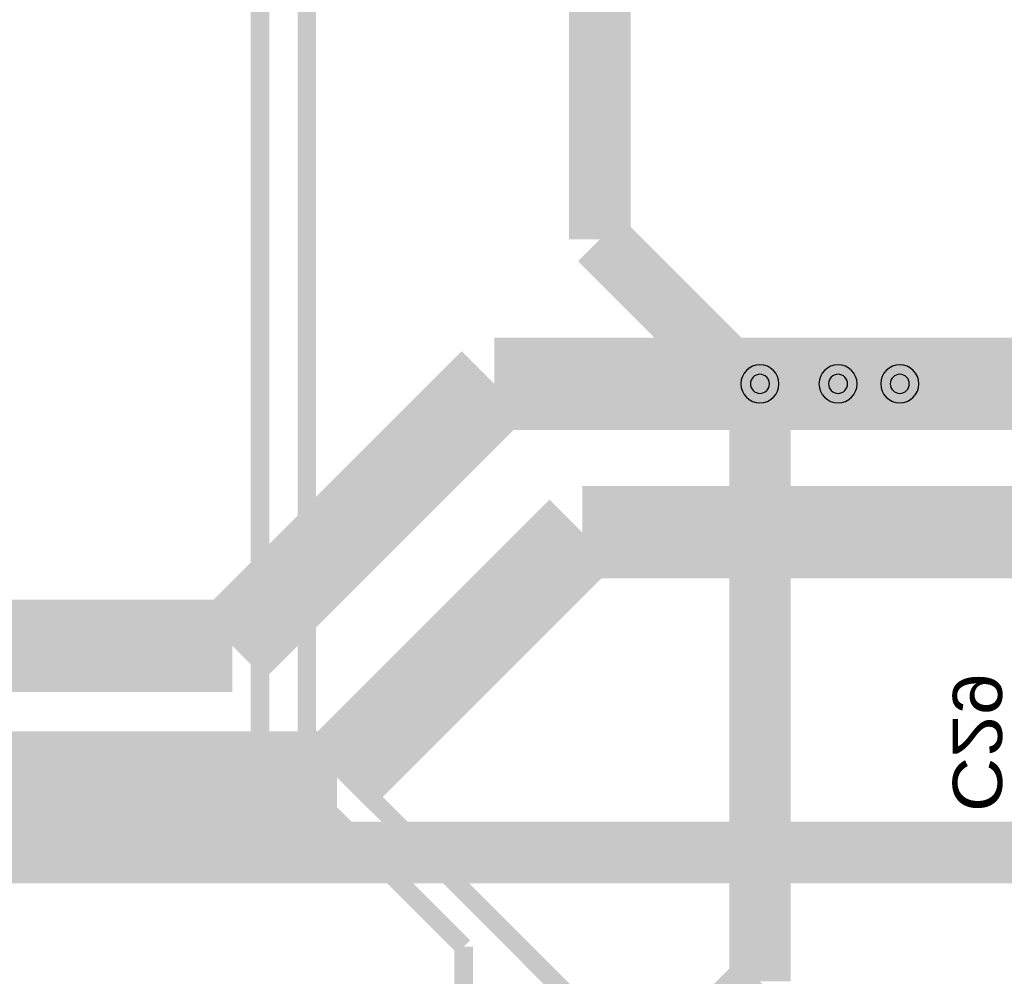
# Model space of a CAD drawing. Header units: millimetres. Extents: x -8 to 125, y -6 to 113.
# Tile 91 of 142: x 68 to 84, y 19 to 35. Entities that reach past the tile are written whole.
import ezdxf
from ezdxf.enums import TextEntityAlignment as Align

# ---------------------------------------------------------------- set-up
doc = ezdxf.new("R2010")
doc.units = ezdxf.units.MM
for name, color, linetype, true_color in [('Bottom Layer', 7, 'Continuous', 0x0000ff), ('Bottom Silkscreen Layer', 7, 'Continuous', 0x66cc33), ('Hole Layer', 7, 'Continuous', 0x222222), ('Inner1', 7, 'Continuous', 0x999966), ('Inner2', 7, 'Continuous', 0x008000), ('Multi-Layer', 7, 'Continuous', 0xc0c0c0), ('Top Layer', 7, 'Continuous', 0xff0000)]:
    doc.layers.add(name, color=color, linetype=linetype, true_color=true_color)
doc.styles.get("Standard").update_dxf_attribs({"font": 'arial.ttf'})

msp = doc.modelspace()

# ---------------------------------------------------------------- linework, layer by layer
at = {"layer": 'Bottom Layer', "const_width": 1}
for points in [[(80.518, 28.702), (80.518, 18.988)], [(80.518, 18.988), (77.216, 15.686)]]:
    msp.add_lwpolyline(points, dxfattribs=at)
at = {"layer": 'Hole Layer'}
for points in [[(80.363, 28.702, 1), (80.673, 28.702), (80.673, 28.702, 1), (80.363, 28.702)], [(80.363, 28.702, 1), (80.673, 28.702), (80.673, 28.702, 1), (80.363, 28.702)], [(81.633, 28.702, 1), (81.943, 28.702), (81.943, 28.702, 1), (81.633, 28.702)], [(82.637, 28.702, 1), (82.947, 28.702), (82.947, 28.702, 1), (82.637, 28.702)]]:
    msp.add_lwpolyline(points, format="xyb", dxfattribs=at)
at = {"layer": 'Inner1', "const_width": 1}
for points in [[(81.788, 28.702), (80.518, 28.702)], [(81.788, 28.702), (82.804, 28.702)], [(50.874, 21.082), (85.005, 21.082)]]:
    msp.add_lwpolyline(points, dxfattribs=at)
at = {"layer": 'Inner2', "const_width": 1.5}
for points in [[(71.94, 24.442), (76.2, 28.702)], [(76.2, 28.702), (80.518, 28.702)], [(81.788, 28.702), (80.518, 28.702)], [(81.788, 28.702), (82.792, 28.702)], [(90.932, 28.702), (82.792, 28.702)], [(77.629, 26.289), (73.641, 22.301)], [(91.034, 26.289), (77.629, 26.289)], [(31.554, 24.442), (71.94, 24.442)], [(73.641, 22.301), (29.261, 22.301)]]:
    msp.add_lwpolyline(points, dxfattribs=at)
at = {"layer": 'Multi-Layer'}
for points in [[(80.208, 28.702, 1), (80.828, 28.702), (80.828, 28.702, 1), (80.208, 28.702)], [(80.208, 28.702, 1), (80.828, 28.702), (80.828, 28.702, 1), (80.208, 28.702)], [(81.478, 28.702, 1), (82.098, 28.702), (82.098, 28.702, 1), (81.478, 28.702)], [(82.482, 28.702, 1), (83.102, 28.702), (83.102, 28.702, 1), (82.482, 28.702)]]:
    msp.add_lwpolyline(points, format="xyb", dxfattribs=at)
at = {"layer": 'Top Layer'}
for points, const_width in [([(73.152, 41.643), (73.152, 23.007)], 0.3), ([(77.916, 31.05), (77.916, 40.39)], 1), ([(72.39, 40.158), (72.39, 22.86)], 0.3), ([(80.264, 28.702), (77.916, 31.05)], 1), ([(80.518, 28.702), (80.264, 28.702)], 1), ([(81.788, 28.702), (80.518, 28.702)], 1), ([(81.788, 28.702), (82.792, 28.702)], 1), ([(100.168, 28.702), (82.792, 28.702)], 1), ([(73.152, 23.007), (83.5, 12.659)], 0.3), ([(72.39, 22.86), (75.7, 19.551)], 0.3), ([(75.7, 19.551), (75.7, 12.759)], 0.3)]:
    msp.add_lwpolyline(points, dxfattribs=dict(at, const_width=const_width))

# ---------------------------------------------------------------- texts
at = {"layer": 'Bottom Silkscreen Layer', "text_generation_flag": 2, "width": 1.1}
msp.add_text('C29', height=0.8001, rotation=630, dxfattribs=at).set_placement((83.414, 21.742), align=Align.BOTTOM_LEFT)

doc.saveas('drawing.dxf')
